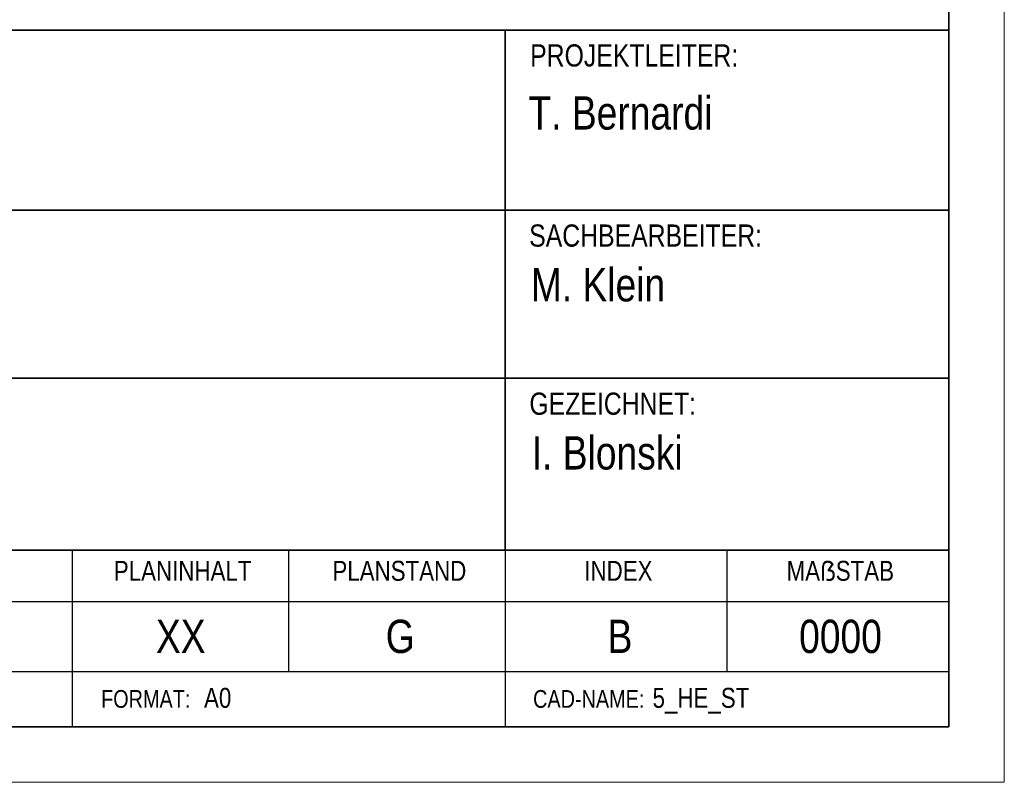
# Model space of a CAD drawing. Extents: x -88 to 926, y 37 to 334.
# Tile 9 of 12: x 837 to 926, y 37 to 105. Entities that reach past the tile are written whole.
import ezdxf

# ---------------------------------------------------------------- set-up
doc = ezdxf.new("R2010")
doc.units = 0
doc.layers.get('0').update_dxf_attribs({"lineweight": 13})
doc.layers.add('X_BI_Geometrie', color=7, linetype='Continuous', lineweight=13)
doc.layers.add('X_BI_Text', color=7, linetype='Continuous', lineweight=25)
doc.styles.get("Standard").update_dxf_attribs({"font": 'arial.ttf'})

# ---------------------------------------------------------------- blocks, each defined once
blk = doc.blocks.new('Blockreferenz-A03ENM1NI0', base_point=(739.746, 41.581))
at = {"color": 0, "linetype": 'ByBlock', "lineweight": 35, "ltscale": 0.35}
for p, q in [((920.976, 41.581), (920.976, 140.336)), ((741.976, 104.408), (920.976, 104.408)), ((880.976, 104.408), (880.976, 57.509)), ((741.976, 88.167), (920.976, 88.167)), ((741.976, 73.009), (880.976, 73.009)), ((880.976, 73.009), (920.976, 73.009)), ((741.976, 57.509), (920.976, 57.509)), ((920.976, 41.581), (741.976, 41.581))]:
    blk.add_line(p, q, dxfattribs=at)
at = {"color": 0, "linetype": 'ByBlock', "lineweight": 25, "ltscale": 0.25}
for p, q in [((841.976, 57.509), (841.976, 46.581)), ((861.476, 57.509), (861.476, 46.581)), ((880.976, 57.509), (880.976, 46.581)), ((900.976, 57.509), (900.976, 46.581)), ((741.976, 52.874), (920.976, 52.874)), ((741.976, 46.581), (920.976, 46.581)), ((841.976, 46.581), (841.976, 41.581)), ((880.976, 46.581), (880.976, 41.581))]:
    blk.add_line(p, q, dxfattribs=at)
at = {"layer": 'X_BI_Text', "color": 0, "attachment_point": 1}
for s, insert, char_height in [('{\\W0.8;\\fArial;PROJEKTLEITER:}', (883.242, 103.121), 2), ('{\\W0.8;\\fArial;T. Bernardi}', (883.092, 98.435), 3), ('{\\W0.8;\\fArial;SACHBEARBEITER:}', (883.154, 86.88), 2), ('{\\W0.8;\\fArial;M. Klein}', (883.302, 82.943), 3), ('{\\W0.8;\\fArial;GEZEICHNET:}', (883.174, 71.721), 2), ('{\\W0.8;\\fArial;I. Blonski}', (883.386, 67.785), 3), ('{\\W0.8;\\fArial;MAẞSTAB}', (906.355, 56.55), 1.8), ('{\\W0.8;\\fArial;PLANINHALT}', (845.721, 56.55), 1.8), ('{\\W0.8;\\fArial;PLANSTAND}', (865.42, 56.55), 1.8), ('{\\W0.8;\\fArial;INDEX}', (888.123, 56.55), 1.8), ('{\\W0.8;\\fArial;XX}', (849.516, 51.24), 3), ('{\\W0.8;\\fArial;G}', (870.228, 51.24), 3), ('{\\W0.8;\\fArial;B}', (890.223, 51.24), 3), ('{\\W0.8;\\fArial;0000}', (907.484, 51.24), 3), ('{\\W0.8;\\fArial;FORMAT:}', (844.574, 44.899), 1.6), ('{\\W0.8;\\fArial;A0}', (853.85, 45.099), 1.8), ('{\\W0.8;\\fArial;CAD-NAME:}', (883.507, 44.899), 1.6)]:
    blk.add_mtext(s, dxfattribs=dict(at, insert=insert, char_height=char_height))
at = {"layer": 'X_BI_Text', "color": 0, "linetype": 'ByBlock', "ltscale": 0.25, "insert": (894.275, 45.099), "char_height": 1.8, "attachment_point": 1}
blk.add_mtext('{\\W0.8;\\fArial;5_HE_ST}', dxfattribs=at)
blk = doc.blocks.new('Blockreferenz-A03ENM1PI0', base_point=(-88.024, 36.581))
at = {"color": 0, "linetype": 'ByBlock', "lineweight": -2, "ltscale": 0.13}
for p, q in [((925.976, 36.581), (925.976, 333.581)), ((920.976, 41.581), (920.976, 328.581)), ((-68.024, 41.581), (920.976, 41.581)), ((-88.024, 36.581), (925.976, 36.581))]:
    blk.add_line(p, q, dxfattribs=at)

msp = doc.modelspace()

# ---------------------------------------------------------------- block references
at = {"layer": 'X_BI_Geometrie', "ltscale": 0.13}
for name, p in [('Blockreferenz-A03ENM1PI0', (-88.024, 36.581)), ('Blockreferenz-A03ENM1NI0', (739.746, 41.581))]:
    msp.add_blockref(name, p, dxfattribs=at)

doc.saveas('drawing.dxf')
